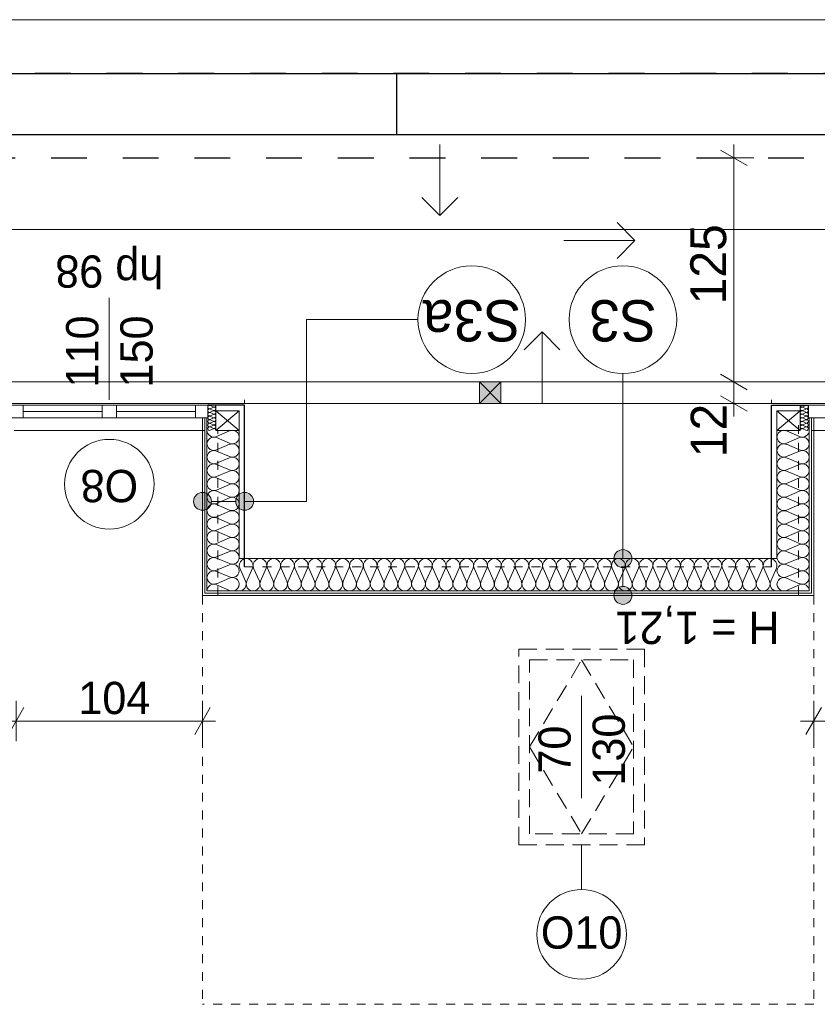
# Model space of a CAD drawing. Extents: x -145259 to -66341, y -2316 to 227384.
# Tile 119 of 143: x -106714 to -102264, y 176744 to 182234. Entities that reach past the tile are written whole.
import ezdxf

# ---------------------------------------------------------------- set-up
doc = ezdxf.new("R2010")
doc.units = 0
doc.header["$MEASUREMENT"] = 0
for name, pattern in [('Hidden Line', [100, 50, -50]), ('Krawędzie ukryte', [150, 100, -50]), ('Przerywana', [400, 200, -200])]:
    doc.linetypes.add(name, pattern=pattern)
for name, color, linetype in [('Arch ocieplenie', 7, 'Continuous'), ('Arch opisy', 7, 'Continuous'), ('Arch wymiary', 7, 'Continuous'), ('Arch ściany działowe', 7, 'Continuous'), ('INWENT ODWODNIENIE', 7, 'Continuous')]:
    doc.layers.add(name, color=color, linetype=linetype)
for name, color, linetype, lineweight, true_color in [('Arch ocieplenie_Nr_Pióra__24', 7, 'Continuous', 13, 0x029e21), ('Arch okna_Nr_Pióra__82', 7, 'Continuous', 20, 0xaaaaaa), ('INWENT.ŚCIANY_Nr_Pióra__2', 7, 'Continuous', 13, 0x7f7f7f), ('Inwentaryzacja Konst._Nr_Pióra__3', 7, 'Continuous', 20, 0xff6600)]:
    doc.layers.add(name, color=color, linetype=linetype, lineweight=lineweight, true_color=true_color)
for name, color, linetype, lineweight in [('Arch opisy okien_Nr_Pióra__21', 7, 'Continuous', 13), ('Arch opisy_Nr_Pióra__1', 7, 'Continuous', 25), ('Arch opisy_Nr_Pióra__21', 7, 'Continuous', 13), ('Arch wymiary_Nr_Pióra__21', 7, 'Continuous', 13), ('Arch wymiary_Nr_Pióra__5', 7, 'Continuous', 13), ('Arch ściany działowe_Nr_Pióra__5', 7, 'Continuous', 13), ('INWENT DACH_Nr_Pióra__21', 7, 'Continuous', 13), ('INWENT ODWODNIENIE_Nr_Pióra__21', 7, 'Continuous', 13), ('INWENT ODWODNIENIE_Nr_Pióra__5', 7, 'Continuous', 13), ('INWENT OPISY_Nr_Pióra__21', 7, 'Continuous', 13), ('INWENT. OKNA_Nr_Pióra__1', 7, 'Continuous', 25), ('INWENT. OKNA_Nr_Pióra__21', 7, 'Continuous', 13), ('INWENT.ŚCIANY_Nr_Pióra__1', 7, 'Continuous', 25), ('INWENT.ŚCIANY_Nr_Pióra__20', 1, 'Continuous', 20)]:
    doc.layers.add(name, color=color, linetype=linetype, lineweight=lineweight)
doc.styles.add('GENERATED_STYLE_1', font='txt')
doc.styles.add('GENERATED_STYLE_2', font='txt')
doc.styles.add('GENERATED_STYLE_6', font='txt')
doc.styles.add('GENERATED_STYLE_7', font='txt')
doc.styles.add('GENERATED_STYLE_8', font='txt')
doc.dimstyles.new('GENERATED_STYLE__2', dxfattribs={"dimtxt": 179.999995, "dimasz": 114, "dimexe": 0.18, "dimexo": 0, "dimgap": 0.09, "dimtad": 1, "dimtih": 1, "dimtoh": 1, "dimdec": 0, "dimlfac": 0.1, "dimzin": 0, "dimdsep": 46, "dimtxsty": 'GENERATED_STYLE_1', "dimblk": 'ARROWHEAD_2', "dimblk1": 'ARROWHEAD_2', "dimblk2": 'ARROWHEAD_2', "dimcen": 0.09, "dimclrd": 7, "dimclre": 7, "dimclrt": 7, "dimazin": 0, "dimtfac": 1, "dimtdec": 4, "dimtmove": 0, "dimatfit": 3, "dimfxl": 0, "dimtolj": 1, "dimtzin": 0, "dimarcsym": 0})
doc.dimstyles.new('GENERATED_STYLE__5', dxfattribs={"dimtxt": 200, "dimasz": 114, "dimexe": 0.18, "dimexo": 0, "dimgap": 0.09, "dimtad": 1, "dimdec": 0, "dimlfac": 0.1, "dimzin": 0, "dimdsep": 46, "dimtxsty": 'GENERATED_STYLE_2', "dimblk": 'ARROWHEAD_2', "dimblk1": 'ARROWHEAD_2', "dimblk2": 'ARROWHEAD_2', "dimcen": 0.09, "dimclrd": 7, "dimclre": 7, "dimclrt": 7, "dimazin": 0, "dimtfac": 1, "dimtdec": 4, "dimtmove": 0, "dimatfit": 3, "dimfxl": 0, "dimtolj": 1, "dimtzin": 0, "dimarcsym": 0})

# ---------------------------------------------------------------- blocks, each defined once
blk = doc.blocks.new('Ściana_646', base_point=(-102283.7, 179023.6))
at = {"layer": 'Arch ściany działowe_Nr_Pióra__5', "linetype": 'Continuous'}
for p, q in [((-102283.7, 180013.6), (-102296.2, 180013.6)), ((-102296.2, 180013.6), (-102296.2, 179036.1)), ((-102283.7, 179023.6), (-102283.7, 180013.6))]:
    blk.add_line(p, q, dxfattribs=at)
blk = doc.blocks.new('Ściana_647', base_point=(-102296.2, 179036.1))
at = {"layer": 'Arch ściany działowe_Nr_Pióra__5', "linetype": 'Continuous'}
for p, q in [((-102296.2, 180013.6), (-102308.7, 180013.6)), ((-102308.7, 180013.6), (-102308.7, 179048.6)), ((-102296.2, 179036.1), (-102296.2, 180013.6))]:
    blk.add_line(p, q, dxfattribs=at)
blk = doc.blocks.new('Ściana_648', base_point=(-105693.7, 179023.6))
at = {"layer": 'Arch ściany działowe_Nr_Pióra__5', "linetype": 'Continuous'}
for p, q in [((-105681.2, 180013.6), (-105693.7, 180013.6)), ((-105693.7, 180013.6), (-105693.7, 179023.6)), ((-105681.2, 179036.1), (-105681.2, 180013.6))]:
    blk.add_line(p, q, dxfattribs=at)
blk = doc.blocks.new('Ściana_649', base_point=(-105681.2, 179036.1))
at = {"layer": 'Arch ściany działowe_Nr_Pióra__5', "linetype": 'Continuous'}
for p, q in [((-105668.7, 180013.6), (-105681.2, 180013.6)), ((-105681.2, 180013.6), (-105681.2, 179036.1)), ((-105668.7, 179048.6), (-105668.7, 180013.6))]:
    blk.add_line(p, q, dxfattribs=at)
blk = doc.blocks.new('Ściana_726', base_point=(-105693.7, 179023.6))
at = {"layer": 'Arch ściany działowe_Nr_Pióra__5', "linetype": 'Continuous'}
for p, q in [((-102296.2, 179036.1), (-105681.2, 179036.1)), ((-105693.7, 179023.6), (-102283.7, 179023.6))]:
    blk.add_line(p, q, dxfattribs=at)
blk = doc.blocks.new('Ściana_727', base_point=(-105681.2, 179036.1))
at = {"layer": 'Arch ściany działowe_Nr_Pióra__5', "linetype": 'Continuous'}
for p, q in [((-105681.2, 179036.1), (-102296.2, 179036.1)), ((-102308.7, 179048.6), (-105668.7, 179048.6))]:
    blk.add_line(p, q, dxfattribs=at)
blk = doc.blocks.new('Izolacja cieplna 14_80', base_point=(-102308.7, 179943.6))
at = {"layer": 'Arch ocieplenie_Nr_Pióra__24', "linetype": 'Continuous'}
for p, q in [((-102435.1, 179940.5), (-102362.4, 179909.4)), ((-102362.4, 179903.2), (-102435.1, 179872.2)), ((-102435.1, 179865.9), (-102362.4, 179834.9)), ((-102362.4, 179828.6), (-102435.1, 179797.6)), ((-102435.1, 179791.3), (-102362.4, 179760.3)), ((-102362.4, 179754), (-102435.1, 179723)), ((-102435.1, 179716.7), (-102362.4, 179685.7)), ((-102362.4, 179679.4), (-102435.1, 179648.4)), ((-102435.1, 179642.1), (-102362.4, 179611.1)), ((-102362.4, 179604.8), (-102435.1, 179573.8)), ((-102435.1, 179567.6), (-102362.4, 179536.5)), ((-102362.4, 179530.3), (-102435.1, 179499.2)), ((-102435.1, 179493), (-102362.4, 179461.9)), ((-102362.4, 179455.7), (-102435.1, 179424.7)), ((-102435.1, 179418.4), (-102362.4, 179387.4)), ((-102362.4, 179381.1), (-102435.1, 179350.1)), ((-102435.1, 179343.8), (-102362.4, 179312.8)), ((-102362.4, 179306.5), (-102435.1, 179275.5)), ((-102435.1, 179269.2), (-102362.4, 179238.2)), ((-102362.4, 179231.9), (-102435.1, 179200.9)), ((-102435.1, 179194.6), (-102362.4, 179163.6)), ((-102362.4, 179157.3), (-102435.1, 179126.3)), ((-102435.1, 179120.1), (-102362.4, 179089)), ((-102362.4, 179082.8), (-102435.1, 179051.7))]:
    blk.add_line(p, q, dxfattribs=at)
for centre, start_param, end_param in [((-102450.5, 179906.3), 1.158003, 5.125183), ((-102347, 179943.6), 4.299596, 6.283185), ((-102347, 179869), 4.299595, 8.266774), ((-102450.5, 179831.7), 1.158003, 5.125183), ((-102450.5, 179757.1), 1.158003, 5.125183), ((-102347, 179794.4), 4.299595, 8.266774), ((-102347, 179719.9), 4.299595, 8.266774), ((-102450.5, 179682.6), 1.158003, 5.125183), ((-102450.5, 179608), 1.158003, 5.125183), ((-102347, 179645.3), 4.299595, 8.266774), ((-102347, 179570.7), 4.299595, 8.266774), ((-102450.5, 179533.4), 1.158003, 5.125183), ((-102347, 179496.1), 4.299595, 8.266774), ((-102450.5, 179458.8), 1.158003, 5.125183), ((-102450.5, 179384.2), 1.158003, 5.125183), ((-102347, 179421.5), 4.299595, 8.266774), ((-102347, 179346.9), 4.299595, 8.266774), ((-102450.5, 179309.6), 1.158003, 5.125183), ((-102347, 179272.4), 4.299595, 8.266774), ((-102450.5, 179235.1), 1.158003, 5.125183), ((-102450.5, 179160.5), 1.158003, 5.125183), ((-102347, 179197.8), 4.299595, 8.266774), ((-102347, 179123.2), 4.299595, 8.266774), ((-102450.5, 179085.9), 1.158003, 5.125183), ((-102347, 179048.6), 0, 1.983589)]:
    blk.add_ellipse(centre, major_axis=(38.3, 0), ratio=0.974129, start_param=start_param, end_param=end_param, dxfattribs=at)
blk = doc.blocks.new('Izolacja cieplna 14_81', base_point=(-102358.7, 180083.6))
at = {"layer": 'Arch ocieplenie_Nr_Pióra__24', "linetype": 'Continuous'}
for p, q in [((-102327.1, 180082.8), (-102345.3, 180074.4)), ((-102345.3, 180072.8), (-102327.1, 180064.4)), ((-102327.1, 180062.8), (-102345.3, 180054.4)), ((-102345.3, 180052.8), (-102327.1, 180044.4)), ((-102327.1, 180042.8), (-102345.3, 180034.4)), ((-102345.3, 180032.8), (-102327.1, 180024.4)), ((-102327.1, 180022.8), (-102345.3, 180014.4)), ((-102345.3, 180012.8), (-102327.1, 180004.4)), ((-102327.1, 180002.8), (-102345.3, 179994.4)), ((-102345.3, 179992.8), (-102327.1, 179984.4)), ((-102327.1, 179982.8), (-102345.3, 179974.4)), ((-102345.3, 179972.8), (-102327.1, 179964.4)), ((-102327.1, 179962.8), (-102345.3, 179954.4)), ((-102345.3, 179952.8), (-102327.1, 179944.4))]:
    blk.add_line(p, q, dxfattribs=at)
for centre, start_param, end_param in [((-102349.2, 180063.6), 2.7288, 6.695979), ((-102349.2, 180083.6), 4.712389, 6.695979), ((-102323.3, 180073.6), 5.870392, 9.837571), ((-102349.2, 180043.6), 2.7288, 6.695979), ((-102349.2, 180023.6), 2.7288, 6.695979), ((-102323.3, 180053.6), 5.870392, 9.837571), ((-102323.3, 180033.6), 5.870392, 9.837571), ((-102323.3, 180013.6), 5.870392, 9.837571), ((-102349.2, 180003.6), 2.7288, 6.695979), ((-102349.2, 179983.6), 2.7288, 6.695979), ((-102349.2, 179963.6), 2.7288, 6.695979), ((-102323.3, 179993.6), 5.870392, 9.837571), ((-102323.3, 179973.6), 5.870392, 9.837571), ((-102323.3, 179953.6), 5.870392, 9.837571), ((-102349.2, 179943.6), 2.7288, 4.712389)]:
    blk.add_ellipse(centre, major_axis=(0, -10), ratio=0.957061, start_param=start_param, end_param=end_param, dxfattribs=at)
blk = doc.blocks.new('Izolacja cieplna 14_83', base_point=(-105668.7, 179943.6))
at = {"layer": 'Arch ocieplenie_Nr_Pióra__24', "linetype": 'Continuous'}
for p, q in [((-105542.4, 179940.5), (-105615.1, 179909.4)), ((-105615.1, 179903.2), (-105542.4, 179872.2)), ((-105542.4, 179865.9), (-105615.1, 179834.9)), ((-105615.1, 179828.6), (-105542.4, 179797.6)), ((-105542.4, 179791.3), (-105615.1, 179760.3)), ((-105615.1, 179754), (-105542.4, 179723)), ((-105542.4, 179716.7), (-105615.1, 179685.7)), ((-105615.1, 179679.4), (-105542.4, 179648.4)), ((-105542.4, 179642.1), (-105615.1, 179611.1)), ((-105615.1, 179604.8), (-105542.4, 179573.8)), ((-105542.4, 179567.6), (-105615.1, 179536.5)), ((-105615.1, 179530.3), (-105542.4, 179499.2)), ((-105542.4, 179493), (-105615.1, 179461.9)), ((-105615.1, 179455.7), (-105542.4, 179424.7)), ((-105542.4, 179418.4), (-105615.1, 179387.4)), ((-105615.1, 179381.1), (-105542.4, 179350.1)), ((-105542.4, 179343.8), (-105615.1, 179312.8)), ((-105615.1, 179306.5), (-105542.4, 179275.5)), ((-105542.4, 179269.2), (-105615.1, 179238.2)), ((-105615.1, 179231.9), (-105542.4, 179200.9)), ((-105542.4, 179194.6), (-105615.1, 179163.6)), ((-105615.1, 179157.3), (-105542.4, 179126.3)), ((-105542.4, 179120.1), (-105615.1, 179089)), ((-105615.1, 179082.8), (-105542.4, 179051.7))]:
    blk.add_line(p, q, dxfattribs=at)
for centre, start_param, end_param in [((-105630.5, 179869), 1.158004, 5.125183), ((-105630.5, 179943.6), 3.141593, 5.125182), ((-105527, 179906.3), 4.299595, 8.266775), ((-105527, 179831.7), 4.299595, 8.266775), ((-105630.5, 179794.4), 1.158004, 5.125183), ((-105527, 179757.1), 4.299595, 8.266775), ((-105630.5, 179719.9), 1.158004, 5.125183), ((-105527, 179682.6), 4.299595, 8.266775), ((-105630.5, 179645.3), 1.158004, 5.125183), ((-105527, 179608), 4.299595, 8.266775), ((-105630.5, 179570.7), 1.158004, 5.125183), ((-105630.5, 179496.1), 1.158004, 5.125183), ((-105527, 179533.4), 4.299595, 8.266775), ((-105527, 179458.8), 4.299595, 8.266775), ((-105630.5, 179421.5), 1.158004, 5.125183), ((-105527, 179384.2), 4.299595, 8.266775), ((-105630.5, 179346.9), 1.158004, 5.125183), ((-105630.5, 179272.4), 1.158004, 5.125183), ((-105527, 179309.6), 4.299595, 8.266775), ((-105527, 179235.1), 4.299595, 8.266775), ((-105630.5, 179197.8), 1.158004, 5.125183), ((-105527, 179160.5), 4.299595, 8.266775), ((-105630.5, 179123.2), 1.158004, 5.125183), ((-105630.5, 179048.6), 1.158004, 3.141593), ((-105527, 179085.9), 4.299595, 8.266775)]:
    blk.add_ellipse(centre, major_axis=(38.3, 0), ratio=0.974129, start_param=start_param, end_param=end_param, dxfattribs=at)
blk = doc.blocks.new('Izolacja cieplna 14_86', base_point=(-105618.7, 180083.6))
at = {"layer": 'Arch ocieplenie_Nr_Pióra__24', "linetype": 'Continuous'}
for p, q in [((-105650.3, 180082.8), (-105632.1, 180074.4)), ((-105632.1, 180072.8), (-105650.3, 180064.4)), ((-105650.3, 180062.8), (-105632.1, 180054.4)), ((-105632.1, 180052.8), (-105650.3, 180044.4)), ((-105650.3, 180042.8), (-105632.1, 180034.4)), ((-105632.1, 180032.8), (-105650.3, 180024.4)), ((-105650.3, 180022.8), (-105632.1, 180014.4)), ((-105632.1, 180012.8), (-105650.3, 180004.4)), ((-105650.3, 180002.8), (-105632.1, 179994.4)), ((-105632.1, 179992.8), (-105650.3, 179984.4)), ((-105650.3, 179982.8), (-105632.1, 179974.4)), ((-105632.1, 179972.8), (-105650.3, 179964.4)), ((-105650.3, 179962.8), (-105632.1, 179954.4)), ((-105632.1, 179952.8), (-105650.3, 179944.4))]:
    blk.add_line(p, q, dxfattribs=at)
for centre, start_param, end_param in [((-105654.2, 180073.6), 2.728799, 6.695979), ((-105628.3, 180083.6), 5.870392, 7.853982), ((-105628.3, 180063.6), 5.870392, 9.837571), ((-105654.2, 180053.6), 2.728799, 6.695979), ((-105654.2, 180033.6), 2.728799, 6.695979), ((-105654.2, 180013.6), 2.728799, 6.695979), ((-105628.3, 180043.6), 5.870392, 9.837571), ((-105628.3, 180023.6), 5.870392, 9.837571), ((-105654.2, 179993.6), 2.728799, 6.695979), ((-105654.2, 179973.6), 2.728799, 6.695979), ((-105654.2, 179953.6), 2.728799, 6.695979), ((-105628.3, 180003.6), 5.870392, 9.837571), ((-105628.3, 179983.6), 5.870392, 9.837571), ((-105628.3, 179963.6), 5.870392, 9.837571), ((-105628.3, 179943.6), 1.570796, 3.554385)]:
    blk.add_ellipse(centre, major_axis=(0, -10), ratio=0.957061, start_param=start_param, end_param=end_param, dxfattribs=at)
blk = doc.blocks.new('Izolacja cieplna 14_157', base_point=(-102488.7, 179048.6))
at = {"layer": 'Arch ocieplenie_Nr_Pióra__24', "linetype": 'Continuous'}
for p, q in [((-105453.5, 179102.2), (-105485.5, 179175)), ((-105415, 179175), (-105447, 179102.2)), ((-105376.6, 179102.2), (-105408.6, 179175)), ((-105338.1, 179175), (-105370.1, 179102.2)), ((-105299.7, 179102.2), (-105331.7, 179175)), ((-105261.2, 179175), (-105293.2, 179102.2)), ((-105222.7, 179102.2), (-105254.7, 179175)), ((-105184.3, 179175), (-105216.3, 179102.2)), ((-105145.8, 179102.2), (-105177.8, 179175)), ((-105107.4, 179175), (-105139.4, 179102.2)), ((-105068.9, 179102.2), (-105100.9, 179175)), ((-105030.4, 179175), (-105062.4, 179102.2)), ((-104992, 179102.2), (-105024, 179175)), ((-104953.5, 179175), (-104985.5, 179102.2)), ((-104915, 179102.2), (-104947, 179175)), ((-104876.6, 179175), (-104908.6, 179102.2)), ((-104838.1, 179102.2), (-104870.1, 179175)), ((-104799.7, 179175), (-104831.7, 179102.2)), ((-104761.2, 179102.2), (-104793.2, 179175)), ((-104722.7, 179175), (-104754.7, 179102.2)), ((-104684.3, 179102.2), (-104716.3, 179175)), ((-104645.8, 179175), (-104677.8, 179102.2)), ((-104607.4, 179102.2), (-104639.4, 179175)), ((-104568.9, 179175), (-104600.9, 179102.2)), ((-104530.4, 179102.2), (-104562.4, 179175)), ((-104492, 179175), (-104524, 179102.2)), ((-104453.5, 179102.2), (-104485.5, 179175)), ((-104415, 179175), (-104447, 179102.2)), ((-104376.6, 179102.2), (-104408.6, 179175)), ((-104338.1, 179175), (-104370.1, 179102.2)), ((-104299.7, 179102.2), (-104331.7, 179175)), ((-104261.2, 179175), (-104293.2, 179102.2)), ((-104222.7, 179102.2), (-104254.7, 179175)), ((-104184.3, 179175), (-104216.3, 179102.2)), ((-104145.8, 179102.2), (-104177.8, 179175)), ((-104107.4, 179175), (-104139.4, 179102.2)), ((-104068.9, 179102.2), (-104100.9, 179175)), ((-104030.4, 179175), (-104062.4, 179102.2)), ((-103992, 179102.2), (-104024, 179175)), ((-103953.5, 179175), (-103985.5, 179102.2)), ((-103915, 179102.2), (-103947, 179175)), ((-103876.6, 179175), (-103908.6, 179102.2)), ((-103838.1, 179102.2), (-103870.1, 179175)), ((-103799.7, 179175), (-103831.7, 179102.2)), ((-103761.2, 179102.2), (-103793.2, 179175)), ((-103722.7, 179175), (-103754.7, 179102.2)), ((-103684.3, 179102.2), (-103716.3, 179175)), ((-103645.8, 179175), (-103677.8, 179102.2)), ((-103607.4, 179102.2), (-103639.4, 179175)), ((-103568.9, 179175), (-103600.9, 179102.2)), ((-103530.4, 179102.2), (-103562.4, 179175)), ((-103492, 179175), (-103524, 179102.2)), ((-103453.5, 179102.2), (-103485.5, 179175)), ((-103415, 179175), (-103447, 179102.2)), ((-103376.6, 179102.2), (-103408.6, 179175)), ((-103338.1, 179175), (-103370.1, 179102.2)), ((-103299.7, 179102.2), (-103331.7, 179175)), ((-103261.2, 179175), (-103293.2, 179102.2)), ((-103222.7, 179102.2), (-103254.7, 179175)), ((-103184.3, 179175), (-103216.3, 179102.2)), ((-103145.8, 179102.2), (-103177.8, 179175)), ((-103107.4, 179175), (-103139.4, 179102.2)), ((-103068.9, 179102.2), (-103100.9, 179175)), ((-103030.4, 179175), (-103062.4, 179102.2)), ((-102992, 179102.2), (-103024, 179175)), ((-102953.5, 179175), (-102985.5, 179102.2)), ((-102915, 179102.2), (-102947, 179175)), ((-102876.6, 179175), (-102908.6, 179102.2)), ((-102838.1, 179102.2), (-102870.1, 179175)), ((-102799.7, 179175), (-102831.7, 179102.2)), ((-102761.2, 179102.2), (-102793.2, 179175)), ((-102722.7, 179175), (-102754.7, 179102.2)), ((-102684.3, 179102.2), (-102716.3, 179175)), ((-102645.8, 179175), (-102677.8, 179102.2)), ((-102607.4, 179102.2), (-102639.4, 179175)), ((-102568.9, 179175), (-102600.9, 179102.2)), ((-102530.4, 179102.2), (-102562.4, 179175)), ((-102492, 179175), (-102524, 179102.2))]:
    blk.add_line(p, q, dxfattribs=at)
for centre, start_param, end_param in [((-105450.3, 179190.3), 2.728799, 6.695979), ((-105373.4, 179190.3), 2.728799, 6.695979), ((-105296.4, 179190.3), 2.728799, 6.695979), ((-105219.5, 179190.3), 2.728799, 6.695979), ((-105142.6, 179190.3), 2.728799, 6.695979), ((-105065.7, 179190.3), 2.728799, 6.695979), ((-104988.7, 179190.3), 2.728799, 6.695979), ((-104911.8, 179190.3), 2.728799, 6.695979), ((-104834.9, 179190.3), 2.728799, 6.695979), ((-104758, 179190.3), 2.728799, 6.695979), ((-104681, 179190.3), 2.728799, 6.695979), ((-104604.1, 179190.3), 2.728799, 6.695979), ((-104527.2, 179190.3), 2.728799, 6.695979), ((-104450.3, 179190.3), 2.728799, 6.695979), ((-104373.4, 179190.3), 2.728799, 6.695979), ((-104296.4, 179190.3), 2.728799, 6.695979), ((-104219.5, 179190.3), 2.728799, 6.695979), ((-104142.6, 179190.3), 2.728799, 6.695979), ((-104065.7, 179190.3), 2.728799, 6.695979), ((-103988.7, 179190.3), 2.728799, 6.695979), ((-103911.8, 179190.3), 2.728799, 6.695979), ((-103834.9, 179190.3), 2.728799, 6.695979), ((-103758, 179190.3), 2.728799, 6.695979), ((-103681, 179190.3), 2.728799, 6.695979), ((-103604.1, 179190.3), 2.728799, 6.695979), ((-103527.2, 179190.3), 2.728799, 6.695979), ((-103450.3, 179190.3), 2.728799, 6.695979), ((-103373.4, 179190.3), 2.728799, 6.695979), ((-103296.4, 179190.3), 2.728799, 6.695979), ((-103219.5, 179190.3), 2.728799, 6.695979), ((-103142.6, 179190.3), 2.728799, 6.695979), ((-103065.7, 179190.3), 2.728799, 6.695979), ((-102988.7, 179190.3), 2.728799, 6.695979), ((-102911.8, 179190.3), 2.728799, 6.695979), ((-102834.9, 179190.3), 2.728799, 6.695979), ((-102758, 179190.3), 2.728799, 6.695979), ((-102681, 179190.3), 2.728799, 6.695979), ((-102604.1, 179190.3), 2.728799, 6.695979), ((-102527.2, 179190.3), 2.728799, 6.695979), ((-105488.7, 179086.9), 1.570796, 3.554385), ((-105411.8, 179086.9), 5.870392, 9.837571), ((-105334.9, 179086.9), 5.870392, 9.837571), ((-105258, 179086.9), 5.870392, 9.837571), ((-105181, 179086.9), 5.870392, 9.837571), ((-105104.1, 179086.9), 5.870392, 9.837571), ((-105027.2, 179086.9), 5.870392, 9.837571), ((-104950.3, 179086.9), 5.870392, 9.837571), ((-104873.4, 179086.9), 5.870392, 9.837571), ((-104796.4, 179086.9), 5.870392, 9.837571), ((-104719.5, 179086.9), 5.870392, 9.837571), ((-104642.6, 179086.9), 5.870392, 9.837571), ((-104565.7, 179086.9), 5.870392, 9.837571), ((-104488.7, 179086.9), 5.870392, 9.837571), ((-104411.8, 179086.9), 5.870392, 9.837571), ((-104334.9, 179086.9), 5.870392, 9.837571), ((-104258, 179086.9), 5.870392, 9.837571), ((-104181, 179086.9), 5.870392, 9.837571), ((-104104.1, 179086.9), 5.870392, 9.837571), ((-104027.2, 179086.9), 5.870392, 9.837571), ((-103950.3, 179086.9), 5.870392, 9.837571), ((-103873.4, 179086.9), 5.870392, 9.837571), ((-103796.4, 179086.9), 5.870392, 9.837571), ((-103719.5, 179086.9), 5.870392, 9.837571), ((-103642.6, 179086.9), 5.870392, 9.837571), ((-103565.7, 179086.9), 5.870392, 9.837571), ((-103488.7, 179086.9), 5.870392, 9.837571), ((-103411.8, 179086.9), 5.870392, 9.837571), ((-103334.9, 179086.9), 5.870392, 9.837571), ((-103258, 179086.9), 5.870392, 9.837571), ((-103181, 179086.9), 5.870392, 9.837571), ((-103104.1, 179086.9), 5.870392, 9.837571), ((-103027.2, 179086.9), 5.870392, 9.837571), ((-102950.3, 179086.9), 5.870392, 9.837571), ((-102873.4, 179086.9), 5.870392, 9.837571), ((-102796.4, 179086.9), 5.870392, 9.837571), ((-102719.5, 179086.9), 5.870392, 9.837571), ((-102642.6, 179086.9), 5.870392, 9.837571), ((-102565.7, 179086.9), 5.870392, 9.837571), ((-102488.7, 179086.9), 5.870392, 7.853982)]:
    blk.add_ellipse(centre, major_axis=(-38.5, 0), ratio=0.995333, start_param=start_param, end_param=end_param, dxfattribs=at)
blk = doc.blocks.new('Linia_92', base_point=(-104369.7, 181537.1))
at = {"layer": 'INWENT ODWODNIENIE_Nr_Pióra__21', "linetype": 'Continuous'}
for q in [(-104469.7, 181241.3), (-104269.7, 181241.3)]:
    blk.add_line((-104369.7, 181141.3), q, dxfattribs=at)
at = {"layer": 'INWENT ODWODNIENIE_Nr_Pióra__5', "linetype": 'Continuous'}
blk.add_line((-104369.7, 181537.1), (-104369.7, 181141.3), dxfattribs=at)
blk = doc.blocks.new('Linia_94', base_point=(-103799.6, 180097.7))
at = {"layer": 'INWENT ODWODNIENIE_Nr_Pióra__21', "linetype": 'Continuous'}
for q in [(-103899.6, 180393.5), (-103699.6, 180393.5)]:
    blk.add_line((-103799.6, 180493.5), q, dxfattribs=at)
at = {"layer": 'INWENT ODWODNIENIE_Nr_Pióra__5', "linetype": 'Continuous'}
blk.add_line((-103799.6, 180097.7), (-103799.6, 180493.5), dxfattribs=at)
blk = doc.blocks.new('Linia_96', base_point=(-103677, 181002.2))
at = {"layer": 'INWENT ODWODNIENIE_Nr_Pióra__21', "linetype": 'Continuous'}
for q in [(-103381.2, 181102.2), (-103381.2, 180902.2)]:
    blk.add_line((-103281.2, 181002.2), q, dxfattribs=at)
at = {"layer": 'INWENT ODWODNIENIE_Nr_Pióra__5', "linetype": 'Continuous'}
blk.add_line((-103677, 181002.2), (-103281.2, 181002.2), dxfattribs=at)
blk = doc.blocks.new('Linia_145', base_point=(-103348.3, 179023.6))
at = {"layer": 'Arch opisy_Nr_Pióra__21', "linetype": 'Continuous'}
for points in [[(-103298.3, 179228.6), (-103302.1, 179247.7), (-103312.9, 179264), (-103329.1, 179274.8), (-103348.3, 179278.6), (-103367.4, 179274.8), (-103383.6, 179264), (-103394.5, 179247.7), (-103398.3, 179228.6), (-103394.5, 179209.5), (-103383.6, 179193.2), (-103367.4, 179182.4), (-103348.3, 179178.6), (-103329.1, 179182.4), (-103312.9, 179193.2), (-103302.1, 179209.5)], [(-103298.3, 179023.6), (-103302.1, 179042.7), (-103312.9, 179059), (-103329.1, 179069.8), (-103348.3, 179073.6), (-103367.4, 179069.8), (-103383.6, 179059), (-103394.5, 179042.7), (-103398.3, 179023.6), (-103394.5, 179004.5), (-103383.6, 178988.2), (-103367.4, 178977.4), (-103348.3, 178973.6), (-103329.1, 178977.4), (-103312.9, 178988.2), (-103302.1, 179004.5)]]:
    blk.add_hatch(color=256, dxfattribs=at).paths.add_polyline_path(points, flags=0)
blk.add_line((-103348.3, 179073.6), (-103348.3, 179178.6), dxfattribs=at)
for centre in [(-103348.3, 179228.6), (-103348.3, 179023.6)]:
    blk.add_circle(centre, 50, dxfattribs=at)
blk = doc.blocks.new('Linia_146', base_point=(-103348.3, 179228.6))
at = {"layer": 'Arch opisy_Nr_Pióra__21', "linetype": 'Continuous'}
blk.add_line((-103348.3, 179228.6), (-103348.3, 180261.2), dxfattribs=at)
blk.add_circle((-103348.3, 180561.2), 300, dxfattribs=at)
blk = doc.blocks.new('Linia_161', base_point=(-105693.7, 179548))
at = {"layer": 'Arch opisy_Nr_Pióra__21', "linetype": 'Continuous'}
for points in [[(-105643.7, 179548), (-105647.5, 179567.2), (-105658.4, 179583.4), (-105674.6, 179594.2), (-105693.7, 179598), (-105712.9, 179594.2), (-105729.1, 179583.4), (-105739.9, 179567.2), (-105743.7, 179548), (-105739.9, 179528.9), (-105729.1, 179512.7), (-105712.9, 179501.8), (-105693.7, 179498), (-105674.6, 179501.8), (-105658.4, 179512.7), (-105647.5, 179528.9)], [(-105408.7, 179548), (-105412.5, 179567.2), (-105423.4, 179583.4), (-105439.6, 179594.2), (-105458.7, 179598), (-105477.9, 179594.2), (-105494.1, 179583.4), (-105504.9, 179567.2), (-105508.7, 179548), (-105504.9, 179528.9), (-105494.1, 179512.7), (-105477.9, 179501.8), (-105458.7, 179498), (-105439.6, 179501.8), (-105423.4, 179512.7), (-105412.5, 179528.9)]]:
    blk.add_hatch(color=256, dxfattribs=at).paths.add_polyline_path(points, flags=0)
blk.add_line((-105643.7, 179548), (-105508.7, 179548), dxfattribs=at)
for centre in [(-105693.7, 179548), (-105458.7, 179548)]:
    blk.add_circle(centre, 50, dxfattribs=at)
blk = doc.blocks.new('Linia_162', base_point=(-105113.4, 180561.2))
at = {"layer": 'Arch opisy_Nr_Pióra__21', "linetype": 'Continuous'}
blk.add_line((-105113.4, 180561.2), (-104491.6, 180561.2), dxfattribs=at)
blk.add_circle((-104191.6, 180561.2), 300, dxfattribs=at)
blk = doc.blocks.new('*D1626')
at = {"layer": 'Arch wymiary_Nr_Pióra__5', "linetype": 'Continuous'}
for p, q in [((-102283.7, 178210.7), (-102283.7, 178435.7)), ((-101243.7, 178210.7), (-101243.7, 178435.7)), ((-102240.4, 178398.2), (-102327, 178248.2)), ((-101287, 178248.2), (-101200.4, 178398.2)), ((-102357.1, 178323.2), (-102283.7, 178323.2)), ((-102283.7, 178323.2), (-101243.7, 178323.2)), ((-101243.7, 178323.2), (-101170.4, 178323.2))]:
    blk.add_line(p, q, dxfattribs=at)
at = {"layer": 'Arch wymiary_Nr_Pióra__21', "insert": (-101936.5, 178359.2), "char_height": 180, "attachment_point": 7, "style": 'GENERATED_STYLE_1'}
blk.add_mtext('{104}', dxfattribs=at)
blk = doc.blocks.new('ARROWHEAD_2')
at = {"color": 0, "linetype": 'Continuous', "lineweight": 0}
for p, q in [((-0.378, -0.655), (0.378, 0.655)), ((0, 0), (-1, 0))]:
    blk.add_line(p, q, dxfattribs=at)
blk = doc.blocks.new('*D1627')
at = {"layer": 'Arch wymiary_Nr_Pióra__5', "linetype": 'Continuous'}
for p, q in [((-106733.7, 178210.7), (-106733.7, 178435.7)), ((-105693.7, 178210.7), (-105693.7, 178435.7)), ((-106690.4, 178398.2), (-106777, 178248.2)), ((-105737, 178248.2), (-105650.4, 178398.2)), ((-106807.1, 178323.2), (-106733.7, 178323.2)), ((-106733.7, 178323.2), (-105693.7, 178323.2)), ((-105693.7, 178323.2), (-105620.4, 178323.2))]:
    blk.add_line(p, q, dxfattribs=at)
at = {"layer": 'Arch wymiary_Nr_Pióra__21', "insert": (-106386.5, 178359.2), "char_height": 180, "attachment_point": 7, "style": 'GENERATED_STYLE_1'}
blk.add_mtext('{104}', dxfattribs=at)
blk = doc.blocks.new('*D1657')
at = {"layer": 'Arch wymiary_Nr_Pióra__5', "linetype": 'Continuous'}
for p, q in [((-102804.5, 180256.9), (-102654.5, 180170.3)), ((-102617, 180213.6), (-102842, 180213.6)), ((-102729.5, 180093.6), (-102729.5, 180213.6)), ((-102804.5, 180136.9), (-102654.5, 180050.3)), ((-102617, 180093.6), (-102842, 180093.6)), ((-102729.5, 180020.3), (-102729.5, 180093.6))]:
    blk.add_line(p, q, dxfattribs=at)
at = {"layer": 'Arch wymiary_Nr_Pióra__5', "char_height": 200, "attachment_point": 7, "rotation": 90, "style": 'GENERATED_STYLE_2'}
for s, insert in [('{125}', (-102769.5, 180646.6)), ('{12}', (-102769.5, 179794.3))]:
    blk.add_mtext(s, dxfattribs=dict(at, insert=insert))
blk = doc.blocks.new('*D1658')
at = {"layer": 'Arch wymiary_Nr_Pióra__5', "linetype": 'Continuous'}
for p, q in [((-102654.5, 181420.3), (-102804.5, 181506.9)), ((-102729.5, 181463.6), (-102729.5, 181537)), ((-102617, 181463.6), (-102842, 181463.6)), ((-102729.5, 180213.6), (-102729.5, 181463.6)), ((-102804.5, 180256.9), (-102654.5, 180170.3)), ((-102617, 180213.6), (-102842, 180213.6))]:
    blk.add_line(p, q, dxfattribs=at)
at = {"layer": 'Arch wymiary_Nr_Pióra__5', "char_height": 200, "attachment_point": 7, "rotation": 90, "style": 'GENERATED_STYLE_2'}
for s, insert in [('{125}', (-102769.5, 180646.6)), ('{12}', (-102769.5, 179794.3))]:
    blk.add_mtext(s, dxfattribs=dict(at, insert=insert))

msp = doc.modelspace()

# ---------------------------------------------------------------- hatches: boundary and pattern name
at = {"layer": 'Arch okna_Nr_Pióra__82', "linetype": 'Continuous'}
msp.add_hatch(color=256, dxfattribs=at).paths.add_polyline_path([(-104148.7, 180093.6), (-104028.7, 180093.6), (-104028.7, 180213.6), (-104148.7, 180213.6)], flags=0)

# ---------------------------------------------------------------- linework, layer by layer
at = {"layer": 'Arch ocieplenie_Nr_Pióra__24', "linetype": 'Continuous'}
for p, q in [((-105618.7, 180083.6), (-105618.7, 180053.6)), ((-102358.7, 180083.6), (-102358.7, 180053.6)), ((-105488.7, 179943.6), (-105488.7, 179228.6)), ((-102488.7, 179943.6), (-102488.7, 179228.6)), ((-102488.7, 179228.6), (-105488.7, 179228.6))]:
    msp.add_line(p, q, dxfattribs=at)
at = {"layer": 'Arch opisy okien_Nr_Pióra__21', "linetype": 'Continuous'}
msp.add_line((-103578.7, 177383.6), (-103578.7, 177633.6), dxfattribs=at)
for centre in [(-106213.7, 179643.6), (-103578.7, 177133.6)]:
    msp.add_circle(centre, 250, dxfattribs=at)
at = {"layer": 'Arch opisy_Nr_Pióra__21', "linetype": 'Continuous'}
for p, q in [((-105113.4, 179548), (-105113.4, 180561.2)), ((-105458.7, 179548), (-105113.4, 179548))]:
    msp.add_line(p, q, dxfattribs=at)
at = {"layer": 'INWENT DACH_Nr_Pióra__21', "linetype": 'Hidden Line'}
for p, q in [((-105693.7, 179023.6), (-105693.7, 176743.6)), ((-102283.7, 179023.6), (-102283.7, 176743.6)), ((-102283.7, 176743.6), (-105693.7, 176743.6))]:
    msp.add_line(p, q, dxfattribs=at)
at = {"layer": 'INWENT ODWODNIENIE_Nr_Pióra__5', "linetype": 'Continuous'}
msp.add_line((-107308.7, 181063.6), (-99448.7, 181063.6), dxfattribs=at)
at = {"layer": 'INWENT OPISY_Nr_Pióra__21', "linetype": 'Continuous'}
for p, q in [((-106213.7, 180113.6), (-106213.7, 180683.6)), ((-103578.7, 177893.6), (-103578.7, 178463.6))]:
    msp.add_line(p, q, dxfattribs=at)
at = {"layer": 'INWENT. OKNA_Nr_Pióra__1', "linetype": 'Continuous'}
for p, q in [((-115168.7, 181933.6), (-99448.7, 181933.6)), ((-104608.7, 181593.6), (-104608.7, 181933.6)), ((-115168.7, 181593.6), (-99448.7, 181593.6))]:
    msp.add_line(p, q, dxfattribs=at)
at = {"layer": 'INWENT. OKNA_Nr_Pióra__21', "linetype": 'Continuous'}
for p, q in [((-100328.7, 182233.6), (-114268.7, 182233.6)), ((-106763.7, 180083.6), (-105663.7, 180083.6)), ((-106693.7, 180083.6), (-106693.7, 180013.6)), ((-106253.7, 180083.6), (-106253.7, 180013.6)), ((-106173.7, 180083.6), (-106173.7, 180013.6)), ((-105733.7, 180083.6), (-105733.7, 180013.6)), ((-105663.7, 180083.6), (-105663.7, 180013.6)), ((-102313.7, 180083.6), (-101213.7, 180083.6)), ((-102313.7, 180083.6), (-102313.7, 180013.6)), ((-106693.7, 180048.6), (-106253.7, 180048.6)), ((-106173.7, 180048.6), (-105733.7, 180048.6)), ((-105488.7, 180053.6), (-105618.7, 180053.6)), ((-105618.7, 180053.6), (-105618.7, 179943.6)), ((-105488.7, 179943.6), (-105618.7, 180053.6)), ((-105488.7, 180053.6), (-105618.7, 179943.6)), ((-105488.7, 179943.6), (-105488.7, 180053.6)), ((-102488.7, 180053.6), (-102358.7, 179943.6)), ((-102488.7, 179943.6), (-102358.7, 180053.6)), ((-102488.7, 180053.6), (-102358.7, 180053.6)), ((-102488.7, 179943.6), (-102488.7, 180053.6)), ((-102358.7, 180053.6), (-102358.7, 179943.6)), ((-105663.7, 180013.6), (-106763.7, 180013.6)), ((-101213.7, 180013.6), (-102313.7, 180013.6)), ((-106743.7, 179943.6), (-105683.7, 179943.6)), ((-105618.7, 179943.6), (-105488.7, 179943.6)), ((-102358.7, 179943.6), (-102488.7, 179943.6)), ((-102293.7, 179943.6), (-101233.7, 179943.6))]:
    msp.add_line(p, q, dxfattribs=at)
at = {"layer": 'INWENT. OKNA_Nr_Pióra__21', "linetype": 'Krawędzie ukryte'}
for p, q in [((-103928.7, 177633.6), (-103928.7, 178723.6)), ((-103928.7, 178723.6), (-103228.7, 178723.6)), ((-103228.7, 178723.6), (-103228.7, 177633.6)), ((-103868.7, 177693.6), (-103868.7, 178663.6)), ((-103868.7, 178663.6), (-103288.7, 178663.6)), ((-103868.7, 178178.6), (-103578.7, 178663.6)), ((-103578.7, 178663.6), (-103288.7, 178178.6)), ((-103288.7, 178663.6), (-103288.7, 177693.6)), ((-103868.7, 178178.6), (-103578.7, 177693.6)), ((-103578.7, 177693.6), (-103288.7, 178178.6)), ((-103288.7, 177693.6), (-103868.7, 177693.6)), ((-103228.7, 177633.6), (-103928.7, 177633.6))]:
    msp.add_line(p, q, dxfattribs=at)
at = {"layer": 'INWENT.ŚCIANY_Nr_Pióra__1', "linetype": 'Przerywana'}
for p, q in [((-100028.7, 181933.6), (-114568.7, 181933.6)), ((-114538.7, 181463.6), (-100018.7, 181463.6))]:
    msp.add_line(p, q, dxfattribs=at)
at = {"layer": 'INWENT.ŚCIANY_Nr_Pióra__1', "linetype": 'Continuous'}
for p, q in [((-105458.7, 180083.6), (-105663.7, 180083.6)), ((-105458.7, 179183.6), (-105458.7, 180083.6)), ((-102518.7, 179183.6), (-102518.7, 180083.6)), ((-102518.7, 180083.6), (-102313.7, 180083.6))]:
    msp.add_line(p, q, dxfattribs=at)
at = {"layer": 'INWENT.ŚCIANY_Nr_Pióra__2', "linetype": 'Hidden Line'}
for p, q in [((-102368.7, 179023.6), (-102368.7, 179993.6)), ((-105608.7, 179023.6), (-105608.7, 179943.6)), ((-105458.7, 179183.6), (-102518.7, 179183.6))]:
    msp.add_line(p, q, dxfattribs=at)
at = {"layer": 'INWENT.ŚCIANY_Nr_Pióra__20', "linetype": 'Continuous'}
for p, q in [((-105693.7, 180093.6), (-105458.7, 180093.6)), ((-105458.7, 180093.6), (-105458.7, 180113.6)), ((-102518.7, 180093.6), (-102518.7, 180113.6)), ((-102283.7, 180093.6), (-102518.7, 180093.6))]:
    msp.add_line(p, q, dxfattribs=at)
at = {"layer": 'Inwentaryzacja Konst._Nr_Pióra__3', "linetype": 'Continuous'}
for p, q in [((-117978.7, 180213.6), (-96608.7, 180213.6)), ((-104148.7, 180093.6), (-104148.7, 180213.6)), ((-104148.7, 180213.6), (-104028.7, 180213.6)), ((-104148.7, 180093.6), (-104028.7, 180213.6)), ((-104028.7, 180093.6), (-104148.7, 180213.6)), ((-104028.7, 180213.6), (-104028.7, 180093.6)), ((-117978.7, 180093.6), (-96608.7, 180093.6)), ((-104028.7, 180093.6), (-104148.7, 180093.6))]:
    msp.add_line(p, q, dxfattribs=at)

# ---------------------------------------------------------------- block references
at = {"layer": 'Arch ocieplenie', "color": 104, "linetype": 'Continuous', "lineweight": 20, "true_color": 0x029e21}
for name, p in [('Izolacja cieplna 14_86', (-105618.7, 180083.6)), ('Izolacja cieplna 14_81', (-102358.7, 180083.6)), ('Izolacja cieplna 14_83', (-105668.7, 179943.6)), ('Izolacja cieplna 14_80', (-102308.7, 179943.6)), ('Izolacja cieplna 14_157', (-102488.7, 179048.6))]:
    msp.add_blockref(name, p, dxfattribs=at)
at = {"layer": 'Arch opisy', "linetype": 'Continuous'}
for name, p in [('Linia_162', (-105113.4, 180561.2)), ('Linia_146', (-103348.3, 179228.6)), ('Linia_161', (-105693.7, 179548)), ('Linia_145', (-103348.3, 179023.6))]:
    msp.add_blockref(name, p, dxfattribs=at)
at = {"layer": 'Arch ściany działowe'}
for name, p in [('Ściana_648', (-105693.7, 179023.6)), ('Ściana_649', (-105681.2, 179036.1)), ('Ściana_647', (-102296.2, 179036.1)), ('Ściana_646', (-102283.7, 179023.6)), ('Ściana_726', (-105693.7, 179023.6)), ('Ściana_727', (-105681.2, 179036.1))]:
    msp.add_blockref(name, p, dxfattribs=at)
at = {"layer": 'INWENT ODWODNIENIE', "linetype": 'Continuous'}
for name, p in [('Linia_92', (-104369.7, 181537.1)), ('Linia_96', (-103677, 181002.2)), ('Linia_94', (-103799.6, 180097.7))]:
    msp.add_blockref(name, p, dxfattribs=at)

# ---------------------------------------------------------------- texts
at = {"layer": 'Arch opisy okien_Nr_Pióra__21', "linetype": 'Continuous', "insert": (-106213.7, 179543.3), "char_height": 180, "attachment_point": 2, "rotation": 180, "style": 'GENERATED_STYLE_8'}
msp.add_mtext('{O8}', dxfattribs=at)
at = {"layer": 'Arch opisy okien_Nr_Pióra__21', "linetype": 'Continuous', "insert": (-103578.7, 177233.9), "char_height": 180, "attachment_point": 2, "style": 'GENERATED_STYLE_8'}
msp.add_mtext('{O10}', dxfattribs=at)
at = {"layer": 'Arch opisy_Nr_Pióra__1', "linetype": 'Continuous', "char_height": 230, "attachment_point": 2, "rotation": 180, "style": 'GENERATED_STYLE_6'}
for s, insert in [('{S3a}', (-104191.6, 180439.8)), ('{S3}', (-103348.3, 180439.8))]:
    msp.add_mtext(s, dxfattribs=dict(at, insert=insert))
at = {"layer": 'INWENT OPISY_Nr_Pióra__21', "linetype": 'Continuous', "char_height": 180, "attachment_point": 2, "rotation": 180, "style": 'GENERATED_STYLE_7'}
for s, insert in [('{hp 98}', (-106213.7, 180739.3)), ('{H = 1,21}', (-102932.2, 178752.4))]:
    msp.add_mtext(s, dxfattribs=dict(at, insert=insert))
at = {"layer": 'INWENT OPISY_Nr_Pióra__21', "linetype": 'Continuous', "char_height": 180, "width": 1346.334, "attachment_point": 2, "rotation": 90, "style": 'GENERATED_STYLE_7'}
for s, insert, line_spacing_factor in [('{110\\P150}', (-106454.9, 180383.6), 1.008452), ('{70\\P130}', (-103819.6, 178163.6), 1.007146)]:
    msp.add_mtext(s, dxfattribs=dict(at, insert=insert, line_spacing_factor=line_spacing_factor))

# ---------------------------------------------------------------- dimensions: what is measured, and where the dimension line sits
at = {"layer": 'Arch wymiary', "linetype": 'Continuous'}
for p1, p2, picture, middle in [((-100946.7, 180213.6), (-100913.3, 181463.6), '*D1658', (-102869.5, 180874.3)), ((-102746.1, 180093.6), (-100946.7, 180213.6), '*D1657', (-102869.5, 179946))]:
    dim = msp.add_linear_dim(base=(-102729.5, 180093.6), p1=p1, p2=p2, angle=90, dimstyle='GENERATED_STYLE__5', dxfattribs=at)
    dim.commit()
    dim.dimension.update_dxf_attribs({"geometry": picture, "text_midpoint": middle})
for base, p1, p2, picture, middle in [((-106733.7, 178323.2), (-106733.7, 178170.6), (-105693.7, 178207.8), '*D1627', (-106181.6, 178449.2)), ((-102283.7, 178323.2), (-102283.7, 178005.8), (-101243.7, 178020.7), '*D1626', (-101731.6, 178449.2))]:
    dim = msp.add_linear_dim(base=base, p1=p1, p2=p2, dimstyle='GENERATED_STYLE__2', dxfattribs=at)
    dim.commit()
    dim.dimension.update_dxf_attribs({"geometry": picture, "text_midpoint": middle})

doc.saveas('drawing.dxf')
